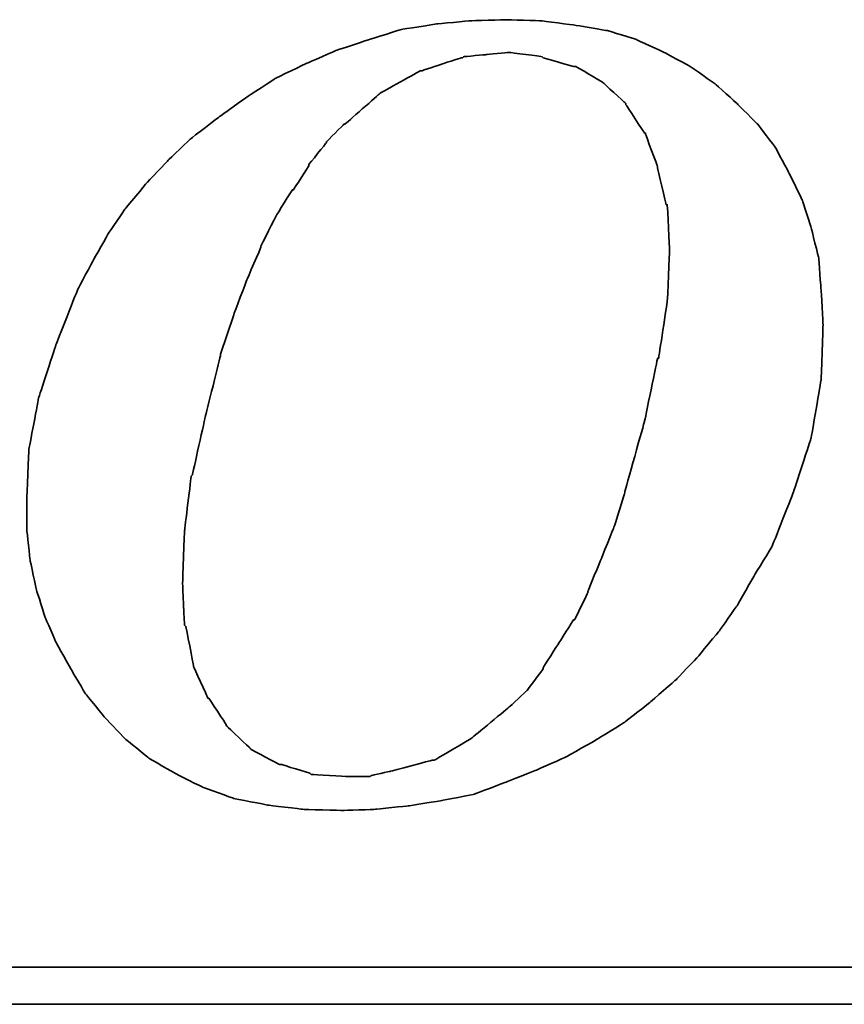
# Model space of a CAD drawing. Header units: millimetres. Extents: x 920 to 1152, y 73 to 164.
# Tile 43 of 50: x 1101.94 to 1104.24, y 95.73 to 98.47. Entities that reach past the tile are written whole.
import ezdxf

# ---------------------------------------------------------------- set-up
doc = ezdxf.new("R2010")
doc.units = ezdxf.units.MM
doc.header["$LTSCALE"] = 0.15
doc.layers.add('DIM', color=4, linetype='CONTINUOUS')
doc.layers.add('layer 1', color=7, linetype='CONTINUOUS')

# ---------------------------------------------------------------- blocks, each defined once
blk = doc.blocks.new('TBI MOTION logo(完整正式版)')
at = {"layer": 'layer 1', "color": 22, "lineweight": 35}
for points, knots in [([(35.79625, -6.98375), (35.79625, -6.98375), (36.23125, -7.43875), (36.23125, -7.43875), (36.23125, -7.43875), (36.23125, -7.43875), (36.75625, -7.87125), (36.75625, -7.87125), (36.75625, -7.87125), (36.75625, -7.87125), (37.33125, -8.20375), (37.33125, -8.20375), (37.33125, -8.20375), (37.33125, -8.20375), (37.95625, -8.51875), (37.95625, -8.51875), (37.95625, -8.51875), (37.95625, -8.51875), (38.62625, -8.75875), (38.62625, -8.75875), (38.62625, -8.75875), (38.62625, -8.75875), (39.37125, -8.90375), (39.37125, -8.90375), (39.37125, -8.90375), (39.37125, -8.90375), (40.14125, -8.99875), (40.14125, -8.99875), (40.14125, -8.99875), (40.14125, -8.99875), (41.02625, -9.02375), (41.02625, -9.02375), (41.02625, -9.02375), (41.02625, -9.02375), (41.74625, -8.99875), (41.74625, -8.99875), (41.74625, -8.99875), (41.74625, -8.99875), (42.46625, -8.92375), (42.46625, -8.92375), (42.46625, -8.92375), (42.46625, -8.92375), (43.21125, -8.80625), (43.21125, -8.80625), (43.21125, -8.80625), (43.21125, -8.80625), (43.93125, -8.66375), (43.93125, -8.66375), (43.93125, -8.66375), (43.93125, -8.66375), (44.62625, -8.39875), (44.62625, -8.39875), (44.62625, -8.39875), (44.62625, -8.39875), (45.29625, -8.13375), (45.29625, -8.13375), (45.29625, -8.13375), (45.29625, -8.13375), (45.94625, -7.84375), (45.94625, -7.84375), (45.94625, -7.84375), (45.94625, -7.84375), (46.61625, -7.46375), (46.61625, -7.46375), (46.61625, -7.46375), (46.61625, -7.46375), (47.24125, -7.07875), (47.24125, -7.07875), (47.24125, -7.07875), (47.24125, -7.07875), (47.81625, -6.62375), (47.81625, -6.62375), (47.81625, -6.62375), (47.81625, -6.62375), (48.36875, -6.14375), (48.36875, -6.14375), (48.36875, -6.14375), (48.36875, -6.14375), (48.84625, -5.64125), (48.84625, -5.64125), (48.84625, -5.64125), (48.84625, -5.64125), (49.32625, -5.06375), (49.32625, -5.06375), (49.32625, -5.06375), (49.32625, -5.06375), (49.71125, -4.51374), (49.71125, -4.51374), (49.71125, -4.51374), (49.71125, -4.51374), (50.09625, -3.83874), (50.09625, -3.83874), (50.09625, -3.83874), (50.09625, -3.83874), (50.48125, -3.21374), (50.48125, -3.21374), (50.48125, -3.21374), (50.48125, -3.21374), (50.96125, -1.99125), (50.96125, -1.99125), (50.96125, -1.99125), (50.96125, -1.99125), (51.34375, -0.81875), (51.34375, -0.81875), (51.34375, -0.81875), (51.34375, -0.81875), (51.56125, 0.45624), (51.56125, 0.45624), (51.56125, 0.45624), (51.56125, 0.45624), (51.60625, 1.67624), (51.60625, 1.67624), (51.60625, 1.67624), (51.60625, 1.67624), (51.56125, 2.44625), (51.56125, 2.44625), (51.56125, 2.44625), (51.56125, 2.44625), (51.51125, 3.14125), (51.51125, 3.14125), (51.51125, 3.14125), (51.51125, 3.14125), (51.34375, 3.81125), (51.34375, 3.81125), (51.34375, 3.81125), (51.34375, 3.81125), (51.15125, 4.41125), (51.15125, 4.41125), (51.15125, 4.41125), (51.15125, 4.41125), (50.86125, 5.01125), (50.86125, 5.01125), (50.86125, 5.01125), (50.86125, 5.01125), (50.55125, 5.58875), (50.55125, 5.58875), (50.55125, 5.58875), (50.55125, 5.58875), (50.16625, 6.09125), (50.16625, 6.09125), (50.16625, 6.09125), (50.16625, 6.09125), (49.71125, 6.54875), (49.71125, 6.54875), (49.71125, 6.54875), (49.71125, 6.54875), (49.23125, 6.98125), (49.23125, 6.98125), (49.23125, 6.98125), (49.23125, 6.98125), (48.67875, 7.36625), (48.67875, 7.36625), (48.67875, 7.36625), (48.67875, 7.36625), (48.10375, 7.67625), (48.10375, 7.67625), (48.10375, 7.67625), (48.10375, 7.67625), (47.48125, 7.96375), (47.48125, 7.96375), (47.48125, 7.96375), (47.48125, 7.96375), (46.85625, 8.15625), (46.85625, 8.15625), (46.85625, 8.15625), (46.85625, 8.15625), (46.13625, 8.27624), (46.13625, 8.27624), (46.13625, 8.27624), (46.13625, 8.27624), (45.39125, 8.37125), (45.39125, 8.37125), (45.39125, 8.37125), (45.39125, 8.37125), (44.62625, 8.39624), (44.62625, 8.39624), (44.62625, 8.39624), (44.62625, 8.39624), (43.83625, 8.37125), (43.83625, 8.37125), (43.83625, 8.37125), (43.83625, 8.37125), (43.09125, 8.30125), (43.09125, 8.30125), (43.09125, 8.30125), (43.09125, 8.30125), (42.32125, 8.18125), (42.32125, 8.18125), (42.32125, 8.18125), (42.32125, 8.18125), (41.62875, 7.96375), (41.62875, 7.96375), (41.62875, 7.96375), (41.62875, 7.96375), (40.90625, 7.72625), (40.90625, 7.72625), (40.90625, 7.72625), (40.90625, 7.72625), (40.23624, 7.43625), (40.23624, 7.43625), (40.23624, 7.43625), (40.23624, 7.43625), (39.54124, 7.10125), (39.54124, 7.10125), (39.54124, 7.10125), (39.54124, 7.10125), (38.91625, 6.69125), (38.91625, 6.69125), (38.91625, 6.69125), (38.91625, 6.69125), (38.31625, 6.26125), (38.31625, 6.26125), (38.31625, 6.26125), (38.31625, 6.26125), (37.69125, 5.78125), (37.69125, 5.78125), (37.69125, 5.78125), (37.69125, 5.78125), (37.18625, 5.30125), (37.18625, 5.30125), (37.18625, 5.30125), (37.18625, 5.30125), (36.70625, 4.79624), (36.70625, 4.79624), (36.70625, 4.79624), (36.70625, 4.79624), (36.23125, 4.22125), (36.23125, 4.22125), (36.23125, 4.22125), (36.23125, 4.22125), (35.87124, 3.69375), (35.87124, 3.69375), (35.87124, 3.69375), (35.87124, 3.69375), (35.53125, 3.09125), (35.53125, 3.09125), (35.53125, 3.09125), (35.53125, 3.09125), (35.19875, 2.47125), (35.19875, 2.47125), (35.19875, 2.47125), (35.19875, 2.47125), (34.71625, 1.24625), (34.71625, 1.24625), (34.71625, 1.24625), (34.71625, 1.24625), (34.33125, 0.06874), (34.33125, 0.06874), (34.33125, 0.06874), (34.33125, 0.06874), (34.11625, -1.07875), (34.11625, -1.07875), (34.11625, -1.07875), (34.11625, -1.07875), (34.07125, -2.15875), (34.07125, -2.15875), (34.07125, -2.15875), (34.07125, -2.15875), (34.07125, -2.85375), (34.07125, -2.85375), (34.07125, -2.85375), (34.07125, -2.85375), (34.14125, -3.50375), (34.14125, -3.50375), (34.14125, -3.50375), (34.14125, -3.50375), (34.28625, -4.17375), (34.28625, -4.17375), (34.28625, -4.17375), (34.28625, -4.17375), (34.47625, -4.77624), (34.47625, -4.77624), (34.47625, -4.77624), (34.47625, -4.77624), (34.71625, -5.32625), (34.71625, -5.32625), (34.71625, -5.32625), (34.71625, -5.32625), (35.05375, -5.92875), (35.05375, -5.92875), (35.05375, -5.92875), (35.05375, -5.92875), (35.36375, -6.45375), (35.36375, -6.45375), (35.36375, -6.45375), (35.36375, -6.45375), (35.79625, -6.98375), (35.79625, -6.98375)], [0, 0, 0, 0, 0.01388889, 0.01388889, 0.01388889, 0.0138889, 0.02777778, 0.02777778, 0.02777778, 0.02777779, 0.04166667, 0.04166667, 0.04166667, 0.04166668, 0.05555556, 0.05555556, 0.05555556, 0.05555557, 0.06944444, 0.06944444, 0.06944444, 0.06944445, 0.08333333, 0.08333333, 0.08333333, 0.08333334, 0.09722222, 0.09722222, 0.09722222, 0.09722223, 0.11111111, 0.11111111, 0.11111111, 0.11111112, 0.125, 0.125, 0.125, 0.12500001, 0.13888889, 0.13888889, 0.13888889, 0.1388889, 0.15277778, 0.15277778, 0.15277778, 0.15277779, 0.16666667, 0.16666667, 0.16666667, 0.16666668, 0.18055556, 0.18055556, 0.18055556, 0.18055557, 0.19444444, 0.19444444, 0.19444444, 0.19444445, 0.20833333, 0.20833333, 0.20833333, 0.20833334, 0.22222222, 0.22222222, 0.22222222, 0.22222223, 0.23611111, 0.23611111, 0.23611111, 0.23611112, 0.25, 0.25, 0.25, 0.25000001, 0.26388889, 0.26388889, 0.26388889, 0.2638889, 0.27777778, 0.27777778, 0.27777778, 0.27777779, 0.29166667, 0.29166667, 0.29166667, 0.29166668, 0.30555556, 0.30555556, 0.30555556, 0.30555557, 0.31944444, 0.31944444, 0.31944444, 0.31944445, 0.33333333, 0.33333333, 0.33333333, 0.33333334, 0.34722222, 0.34722222, 0.34722222, 0.34722223, 0.36111111, 0.36111111, 0.36111111, 0.36111112, 0.375, 0.375, 0.375, 0.37500001, 0.38888889, 0.38888889, 0.38888889, 0.3888889, 0.40277778, 0.40277778, 0.40277778, 0.40277779, 0.41666667, 0.41666667, 0.41666667, 0.41666668, 0.43055556, 0.43055556, 0.43055556, 0.43055557, 0.44444444, 0.44444444, 0.44444444, 0.44444445, 0.45833333, 0.45833333, 0.45833333, 0.45833334, 0.47222222, 0.47222222, 0.47222222, 0.47222223, 0.48611111, 0.48611111, 0.48611111, 0.48611112, 0.5, 0.5, 0.5, 0.50000001, 0.51388889, 0.51388889, 0.51388889, 0.5138889, 0.52777778, 0.52777778, 0.52777778, 0.52777779, 0.54166667, 0.54166667, 0.54166667, 0.54166668, 0.55555556, 0.55555556, 0.55555556, 0.55555557, 0.56944444, 0.56944444, 0.56944444, 0.56944445, 0.58333333, 0.58333333, 0.58333333, 0.58333334, 0.59722222, 0.59722222, 0.59722222, 0.59722223, 0.61111111, 0.61111111, 0.61111111, 0.61111112, 0.625, 0.625, 0.625, 0.62500001, 0.63888889, 0.63888889, 0.63888889, 0.6388889, 0.65277778, 0.65277778, 0.65277778, 0.65277779, 0.66666667, 0.66666667, 0.66666667, 0.66666668, 0.68055556, 0.68055556, 0.68055556, 0.68055557, 0.69444444, 0.69444444, 0.69444444, 0.69444445, 0.70833333, 0.70833333, 0.70833333, 0.70833334, 0.72222222, 0.72222222, 0.72222222, 0.72222223, 0.73611111, 0.73611111, 0.73611111, 0.73611112, 0.75, 0.75, 0.75, 0.75000001, 0.76388889, 0.76388889, 0.76388889, 0.7638889, 0.77777778, 0.77777778, 0.77777778, 0.77777779, 0.79166667, 0.79166667, 0.79166667, 0.79166668, 0.80555556, 0.80555556, 0.80555556, 0.80555557, 0.81944444, 0.81944444, 0.81944444, 0.81944445, 0.83333333, 0.83333333, 0.83333333, 0.83333334, 0.84722222, 0.84722222, 0.84722222, 0.84722223, 0.86111111, 0.86111111, 0.86111111, 0.86111112, 0.875, 0.875, 0.875, 0.87500001, 0.88888889, 0.88888889, 0.88888889, 0.8888889, 0.90277778, 0.90277778, 0.90277778, 0.90277779, 0.91666667, 0.91666667, 0.91666667, 0.91666668, 0.93055556, 0.93055556, 0.93055556, 0.93055557, 0.94444444, 0.94444444, 0.94444444, 0.94444445, 0.95833333, 0.95833333, 0.95833333, 0.95833334, 0.97222222, 0.97222222, 0.97222222, 0.97222223, 0.98611111, 0.98611111, 0.98611111, 0.98611112, 1, 1, 1, 1]), ([(38.33875, 1.03124), (38.33875, 1.03124), (38.62625, 1.89625), (38.62625, 1.89625), (38.62625, 1.89625), (38.62625, 1.89625), (38.91625, 2.66375), (38.91625, 2.66375), (38.91625, 2.66375), (38.91625, 2.66375), (39.22625, 3.38125), (39.22625, 3.38125), (39.22625, 3.38125), (39.22625, 3.38125), (39.22625, 3.40624), (39.22625, 3.40624), (39.22625, 3.40624), (39.22625, 3.40624), (39.56124, 4.07624), (39.56124, 4.07624), (39.56124, 4.07624), (39.56124, 4.07624), (39.92125, 4.65125), (39.92125, 4.65125), (39.92125, 4.65125), (39.92125, 4.65125), (39.94625, 4.65125), (39.94625, 4.65125), (39.94625, 4.65125), (39.94625, 4.65125), (40.28125, 5.17875), (40.28125, 5.17875), (40.28125, 5.17875), (40.28125, 5.17875), (40.28125, 5.20375), (40.28125, 5.20375), (40.28125, 5.20375), (40.28125, 5.20375), (40.66875, 5.68625), (40.66875, 5.68625), (40.66875, 5.68625), (40.66875, 5.68625), (40.66875, 5.70625), (40.66875, 5.70625), (40.66875, 5.70625), (40.66875, 5.70625), (41.05124, 6.09125), (41.05124, 6.09125), (41.05124, 6.09125), (41.05124, 6.09125), (41.07625, 6.09125), (41.07625, 6.09125), (41.07625, 6.09125), (41.07625, 6.09125), (41.84125, 6.76625), (41.84125, 6.76625), (41.84125, 6.76625), (41.84125, 6.76625), (41.86625, 6.78625), (41.86625, 6.78625), (41.86625, 6.78625), (41.86625, 6.78625), (42.73125, 7.26624), (42.73125, 7.26624), (42.73125, 7.26624), (42.73125, 7.26624), (42.75625, 7.26624), (42.75625, 7.26624), (42.75625, 7.26624), (42.75625, 7.26624), (43.18625, 7.41125), (43.18625, 7.41125), (43.18625, 7.41125), (43.18625, 7.41125), (43.64125, 7.55625), (43.64125, 7.55625), (43.64125, 7.55625), (43.64125, 7.55625), (43.66625, 7.55625), (43.66625, 7.55625), (43.66625, 7.55625), (43.66625, 7.55625), (43.69125, 7.58124), (43.69125, 7.58124), (43.69125, 7.58124), (43.69125, 7.58124), (44.19125, 7.62625), (44.19125, 7.62625), (44.19125, 7.62625), (44.19125, 7.62625), (44.67125, 7.67625), (44.67125, 7.67625), (44.67125, 7.67625), (44.67125, 7.67625), (44.69625, 7.67625), (44.69625, 7.67625), (44.69625, 7.67625), (44.69625, 7.67625), (45.41875, 7.58124), (45.41875, 7.58124), (45.41875, 7.58124), (45.41875, 7.58124), (45.44125, 7.55625), (45.44125, 7.55625), (45.44125, 7.55625), (45.44125, 7.55625), (46.11125, 7.36625), (46.11125, 7.36625), (46.11125, 7.36625), (46.11125, 7.36625), (46.13625, 7.36625), (46.13625, 7.36625), (46.13625, 7.36625), (46.13625, 7.36625), (46.15875, 7.36625), (46.15875, 7.36625), (46.15875, 7.36625), (46.15875, 7.36625), (46.73625, 7.02624), (46.73625, 7.02624), (46.73625, 7.02624), (46.73625, 7.02624), (46.76125, 7.00624), (46.76125, 7.00624), (46.76125, 7.00624), (46.76125, 7.00624), (47.24125, 6.57124), (47.24125, 6.57124), (47.24125, 6.57124), (47.24125, 6.57124), (47.26625, 6.54875), (47.26625, 6.54875), (47.26625, 6.54875), (47.26625, 6.54875), (47.26625, 6.52375), (47.26625, 6.52375), (47.26625, 6.52375), (47.26625, 6.52375), (47.67375, 5.89875), (47.67375, 5.89875), (47.67375, 5.89875), (47.67375, 5.89875), (47.69625, 5.89875), (47.69625, 5.89875), (47.69625, 5.89875), (47.69625, 5.89875), (47.69625, 5.87625), (47.69625, 5.87625), (47.69625, 5.87625), (47.69625, 5.87625), (47.96125, 5.15625), (47.96125, 5.15625), (47.96125, 5.15625), (47.96125, 5.15625), (47.96125, 5.13125), (47.96125, 5.13125), (47.96125, 5.13125), (47.96125, 5.13125), (48.15125, 4.31875), (48.15125, 4.31875), (48.15125, 4.31875), (48.15125, 4.31875), (48.17625, 4.31875), (48.17625, 4.31875), (48.17625, 4.31875), (48.17625, 4.31875), (48.17625, 4.29125), (48.17625, 4.29125), (48.17625, 4.29125), (48.17625, 4.29125), (48.22625, 3.33125), (48.22625, 3.33125), (48.22625, 3.33125), (48.22625, 3.33125), (48.22625, 3.30875), (48.22625, 3.30875), (48.22625, 3.30875), (48.22625, 3.30875), (48.17625, 2.20624), (48.17625, 2.20624), (48.17625, 2.20624), (48.17625, 2.20624), (48.17625, 2.18124), (48.17625, 2.18124), (48.17625, 2.18124), (48.17625, 2.18124), (47.98375, 0.93624), (47.98375, 0.93624), (47.98375, 0.93624), (47.98375, 0.93624), (47.96125, 0.93624), (47.96125, 0.93624), (47.96125, 0.93624), (47.96125, 0.93624), (47.67375, -0.45874), (47.67375, -0.45874), (47.67375, -0.45874), (47.67375, -0.45874), (47.24125, -1.99125), (47.24125, -1.99125), (47.24125, -1.99125), (47.24125, -1.99125), (47.24125, -2.01874), (47.24125, -2.01874), (47.24125, -2.01874), (47.24125, -2.01874), (47.00125, -2.78375), (47.00125, -2.78375), (47.00125, -2.78375), (47.00125, -2.78375), (46.71125, -3.50375), (46.71125, -3.50375), (46.71125, -3.50375), (46.71125, -3.50375), (46.42625, -4.19875), (46.42625, -4.19875), (46.42625, -4.19875), (46.42625, -4.19875), (46.42625, -4.22375), (46.42625, -4.22375), (46.42625, -4.22375), (46.42625, -4.22375), (46.13625, -4.82374), (46.13625, -4.82374), (46.13625, -4.82374), (46.13625, -4.82374), (46.11125, -4.82374), (46.11125, -4.82374), (46.11125, -4.82374), (46.11125, -4.82374), (45.77625, -5.35125), (45.77625, -5.35125), (45.77625, -5.35125), (45.77625, -5.35125), (45.44125, -5.87875), (45.44125, -5.87875), (45.44125, -5.87875), (45.44125, -5.87875), (45.44125, -5.90375), (45.44125, -5.90375), (45.44125, -5.90375), (45.44125, -5.90375), (45.10625, -6.35875), (45.10625, -6.35875), (45.10625, -6.35875), (45.10625, -6.35875), (45.08125, -6.38375), (45.08125, -6.38375), (45.08125, -6.38375), (45.08125, -6.38375), (44.69625, -6.74375), (44.69625, -6.74375), (44.69625, -6.74375), (44.69625, -6.74375), (43.88375, -7.41625), (43.88375, -7.41625), (43.88375, -7.41625), (43.88375, -7.41625), (43.85625, -7.43875), (43.85625, -7.43875), (43.85625, -7.43875), (43.85625, -7.43875), (43.04125, -7.91875), (43.04125, -7.91875), (43.04125, -7.91875), (43.04125, -7.91875), (43.01625, -7.91875), (43.01625, -7.91875), (43.01625, -7.91875), (43.01625, -7.91875), (42.99625, -7.91875), (42.99625, -7.91875), (42.99625, -7.91875), (42.99625, -7.91875), (42.08125, -8.15875), (42.08125, -8.15875), (42.08125, -8.15875), (42.08125, -8.15875), (41.65125, -8.25625), (41.65125, -8.25625), (41.65125, -8.25625), (41.65125, -8.25625), (41.62875, -8.27875), (41.62875, -8.27875), (41.62875, -8.27875), (41.62875, -8.27875), (41.60125, -8.27875), (41.60125, -8.27875), (41.60125, -8.27875), (41.60125, -8.27875), (41.12125, -8.27875), (41.12125, -8.27875), (41.12125, -8.27875), (41.12125, -8.27875), (40.35624, -8.23125), (40.35624, -8.23125), (40.35624, -8.23125), (40.35624, -8.23125), (40.33125, -8.23125), (40.33125, -8.23125), (40.33125, -8.23125), (40.33125, -8.23125), (40.30625, -8.20375), (40.30625, -8.20375), (40.30625, -8.20375), (40.30625, -8.20375), (39.68375, -8.01375), (39.68375, -8.01375), (39.68375, -8.01375), (39.68375, -8.01375), (39.66124, -8.01375), (39.66124, -8.01375), (39.66124, -8.01375), (39.66124, -8.01375), (39.63625, -8.01375), (39.63625, -8.01375), (39.63625, -8.01375), (39.63625, -8.01375), (39.01125, -7.67875), (39.01125, -7.67875), (39.01125, -7.67875), (39.01125, -7.67875), (38.98875, -7.65375), (38.98875, -7.65375), (38.98875, -7.65375), (38.98875, -7.65375), (38.48625, -7.17375), (38.48625, -7.17375), (38.48625, -7.17375), (38.48625, -7.17375), (38.45875, -7.14875), (38.45875, -7.14875), (38.45875, -7.14875), (38.45875, -7.14875), (38.45875, -7.12875), (38.45875, -7.12875), (38.45875, -7.12875), (38.45875, -7.12875), (38.07625, -6.54875), (38.07625, -6.54875), (38.07625, -6.54875), (38.07625, -6.54875), (38.05125, -6.54875), (38.05125, -6.54875), (38.05125, -6.54875), (38.05125, -6.54875), (38.05125, -6.52875), (38.05125, -6.52875), (38.05125, -6.52875), (38.05125, -6.52875), (37.74125, -5.85375), (37.74125, -5.85375), (37.74125, -5.85375), (37.74125, -5.85375), (37.74125, -5.82875), (37.74125, -5.82875), (37.74125, -5.82875), (37.74125, -5.82875), (37.57375, -4.96875), (37.57375, -4.96875), (37.57375, -4.96875), (37.57375, -4.96875), (37.54625, -4.94375), (37.54625, -4.94375), (37.54625, -4.94375), (37.54625, -4.94375), (37.50125, -4.03375), (37.50125, -4.03375), (37.50125, -4.03375), (37.50125, -4.03375), (37.50125, -4.00875), (37.50125, -4.00875), (37.50125, -4.00875), (37.50125, -4.00875), (37.54625, -2.85375), (37.54625, -2.85375), (37.54625, -2.85375), (37.54625, -2.85375), (37.69125, -1.65875), (37.69125, -1.65875), (37.69125, -1.65875), (37.69125, -1.65875), (37.71624, -1.63375), (37.71624, -1.63375), (37.71624, -1.63375), (37.71624, -1.63375), (38.00375, -0.33875), (38.00375, -0.33875), (38.00375, -0.33875), (38.00375, -0.33875), (38.33875, 1.00624), (38.33875, 1.00624), (38.33875, 1.00624), (38.33875, 1.00624), (38.33875, 1.03124), (38.33875, 1.03124)], [0, 0, 0, 0, 0.01010101, 0.01010101, 0.01010101, 0.01010102, 0.02020202, 0.02020202, 0.02020202, 0.02020203, 0.03030303, 0.03030303, 0.03030303, 0.03030304, 0.04040404, 0.04040404, 0.04040404, 0.04040405, 0.05050505, 0.05050505, 0.05050505, 0.05050506, 0.06060606, 0.06060606, 0.06060606, 0.06060607, 0.07070707, 0.07070707, 0.07070707, 0.07070708, 0.08080808, 0.08080808, 0.08080808, 0.08080809, 0.09090909, 0.09090909, 0.09090909, 0.0909091, 0.1010101, 0.1010101, 0.1010101, 0.10101011, 0.11111111, 0.11111111, 0.11111111, 0.11111112, 0.12121212, 0.12121212, 0.12121212, 0.12121213, 0.13131313, 0.13131313, 0.13131313, 0.13131314, 0.14141414, 0.14141414, 0.14141414, 0.14141415, 0.15151515, 0.15151515, 0.15151515, 0.15151516, 0.16161616, 0.16161616, 0.16161616, 0.16161617, 0.17171717, 0.17171717, 0.17171717, 0.17171718, 0.18181818, 0.18181818, 0.18181818, 0.18181819, 0.19191919, 0.19191919, 0.19191919, 0.1919192, 0.2020202, 0.2020202, 0.2020202, 0.20202021, 0.21212121, 0.21212121, 0.21212121, 0.21212122, 0.22222222, 0.22222222, 0.22222222, 0.22222223, 0.23232323, 0.23232323, 0.23232323, 0.23232324, 0.24242424, 0.24242424, 0.24242424, 0.24242425, 0.25252525, 0.25252525, 0.25252525, 0.25252526, 0.26262626, 0.26262626, 0.26262626, 0.26262627, 0.27272727, 0.27272727, 0.27272727, 0.27272728, 0.28282828, 0.28282828, 0.28282828, 0.28282829, 0.29292929, 0.29292929, 0.29292929, 0.2929293, 0.3030303, 0.3030303, 0.3030303, 0.30303031, 0.31313131, 0.31313131, 0.31313131, 0.31313132, 0.32323232, 0.32323232, 0.32323232, 0.32323233, 0.33333333, 0.33333333, 0.33333333, 0.33333334, 0.34343434, 0.34343434, 0.34343434, 0.34343435, 0.35353535, 0.35353535, 0.35353535, 0.35353536, 0.36363636, 0.36363636, 0.36363636, 0.36363637, 0.37373737, 0.37373737, 0.37373737, 0.37373738, 0.38383838, 0.38383838, 0.38383838, 0.38383839, 0.39393939, 0.39393939, 0.39393939, 0.3939394, 0.4040404, 0.4040404, 0.4040404, 0.40404041, 0.41414141, 0.41414141, 0.41414141, 0.41414142, 0.42424242, 0.42424242, 0.42424242, 0.42424243, 0.43434343, 0.43434343, 0.43434343, 0.43434344, 0.44444444, 0.44444444, 0.44444444, 0.44444445, 0.45454545, 0.45454545, 0.45454545, 0.45454546, 0.46464646, 0.46464646, 0.46464646, 0.46464647, 0.47474747, 0.47474747, 0.47474747, 0.47474748, 0.48484848, 0.48484848, 0.48484848, 0.48484849, 0.49494949, 0.49494949, 0.49494949, 0.4949495, 0.50505051, 0.50505051, 0.50505051, 0.50505052, 0.51515152, 0.51515152, 0.51515152, 0.51515153, 0.52525253, 0.52525253, 0.52525253, 0.52525254, 0.53535354, 0.53535354, 0.53535354, 0.53535355, 0.54545455, 0.54545455, 0.54545455, 0.54545456, 0.55555556, 0.55555556, 0.55555556, 0.55555557, 0.56565657, 0.56565657, 0.56565657, 0.56565658, 0.57575758, 0.57575758, 0.57575758, 0.57575759, 0.58585859, 0.58585859, 0.58585859, 0.5858586, 0.5959596, 0.5959596, 0.5959596, 0.59595961, 0.60606061, 0.60606061, 0.60606061, 0.60606062, 0.61616162, 0.61616162, 0.61616162, 0.61616163, 0.62626263, 0.62626263, 0.62626263, 0.62626264, 0.63636364, 0.63636364, 0.63636364, 0.63636365, 0.64646465, 0.64646465, 0.64646465, 0.64646466, 0.65656566, 0.65656566, 0.65656566, 0.65656567, 0.66666667, 0.66666667, 0.66666667, 0.66666668, 0.67676768, 0.67676768, 0.67676768, 0.67676769, 0.68686869, 0.68686869, 0.68686869, 0.6868687, 0.6969697, 0.6969697, 0.6969697, 0.69696971, 0.70707071, 0.70707071, 0.70707071, 0.70707072, 0.71717172, 0.71717172, 0.71717172, 0.71717173, 0.72727273, 0.72727273, 0.72727273, 0.72727274, 0.73737374, 0.73737374, 0.73737374, 0.73737375, 0.74747475, 0.74747475, 0.74747475, 0.74747476, 0.75757576, 0.75757576, 0.75757576, 0.75757577, 0.76767677, 0.76767677, 0.76767677, 0.76767678, 0.77777778, 0.77777778, 0.77777778, 0.77777779, 0.78787879, 0.78787879, 0.78787879, 0.7878788, 0.7979798, 0.7979798, 0.7979798, 0.79797981, 0.80808081, 0.80808081, 0.80808081, 0.80808082, 0.81818182, 0.81818182, 0.81818182, 0.81818183, 0.82828283, 0.82828283, 0.82828283, 0.82828284, 0.83838384, 0.83838384, 0.83838384, 0.83838385, 0.84848485, 0.84848485, 0.84848485, 0.84848486, 0.85858586, 0.85858586, 0.85858586, 0.85858587, 0.86868687, 0.86868687, 0.86868687, 0.86868688, 0.87878788, 0.87878788, 0.87878788, 0.87878789, 0.88888889, 0.88888889, 0.88888889, 0.8888889, 0.8989899, 0.8989899, 0.8989899, 0.89898991, 0.90909091, 0.90909091, 0.90909091, 0.90909092, 0.91919192, 0.91919192, 0.91919192, 0.91919193, 0.92929293, 0.92929293, 0.92929293, 0.92929294, 0.93939394, 0.93939394, 0.93939394, 0.93939395, 0.94949495, 0.94949495, 0.94949495, 0.94949496, 0.95959596, 0.95959596, 0.95959596, 0.95959597, 0.96969697, 0.96969697, 0.96969697, 0.96969698, 0.97979798, 0.97979798, 0.97979798, 0.97979799, 0.98989899, 0.98989899, 0.98989899, 0.989899, 1, 1, 1, 1]), ([(75.90875, -9.47875), (75.90875, -9.47875), (75.90875, -12.28625), (75.90875, -12.28625), (75.90875, -12.28625), (75.90875, -12.28625), (75.90875, -12.47875), (75.90875, -12.47875), (75.90875, -12.47875), (75.90875, -12.47875), (75.71625, -12.47875), (75.71625, -12.47875), (75.71625, -12.47875), (75.71625, -12.47875), (-88.32875, -12.47875), (-88.32875, -12.47875), (-88.32875, -12.47875), (-88.32875, -12.47875), (-88.32875, -13.29375), (-88.32875, -13.29375), (-88.32875, -13.29375), (-88.32875, -13.29375), (82.89125, -13.29375), (82.89125, -13.29375), (82.89125, -13.29375), (82.89125, -13.29375), (75.90875, -9.47875), (75.90875, -9.47875)], [0, 0, 0, 0, 0.14285714, 0.14285714, 0.14285714, 0.14285715, 0.28571429, 0.28571429, 0.28571429, 0.2857143, 0.42857143, 0.42857143, 0.42857143, 0.42857144, 0.57142857, 0.57142857, 0.57142857, 0.57142858, 0.71428571, 0.71428571, 0.71428571, 0.71428572, 0.85714286, 0.85714286, 0.85714286, 0.85714287, 1, 1, 1, 1])]:
    blk.add_open_spline(points, degree=3, knots=knots, dxfattribs=at)

msp = doc.modelspace()

# ---------------------------------------------------------------- block references
at = {"layer": 'DIM', "color": 7, "xscale": 0.1265115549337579, "yscale": 0.1265115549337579, "zscale": 0.1265115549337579}
msp.add_blockref('TBI MOTION logo(完整正式版)', (1097.6504, 97.4094), dxfattribs=at)

doc.saveas('drawing.dxf')
